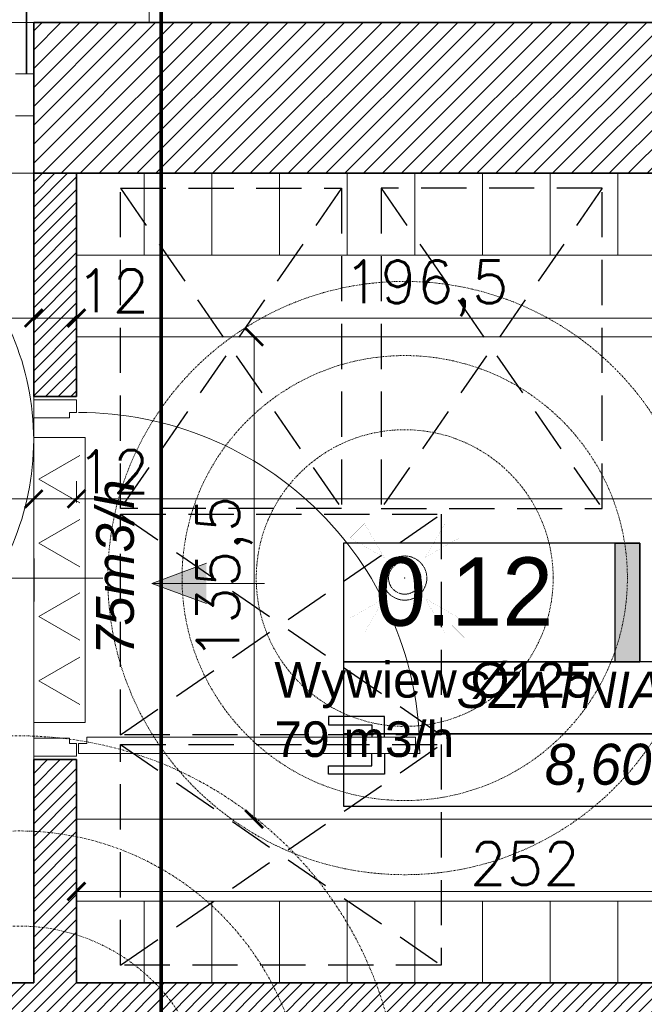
# Model space of a CAD drawing. Header units: millimetres. Extents: x -740 to 33545, y -26688 to 22494.
# Tile 148 of 256: x 10277 to 10452, y 10559 to 10835. Entities that reach past the tile are written whole.
import ezdxf
from ezdxf.lldxf.tags import DXFTag

# ---------------------------------------------------------------- set-up
doc = ezdxf.new("R2010")
doc.units = ezdxf.units.MM
doc.header["$MEASUREMENT"] = 0
for name, pattern in [('ACAD_ISO10W100', [18, 12, -3, 0, -3]), ('CENTERX2', [101.6, 63.5, -12.7, 12.7, -12.7]), ('DASHDOT', [1, 0.5, -0.25, 0, -0.25]), ('DASHED2', [9.525, 6.35, -3.175]), ('DIVIDE2', [0.625, 0.25, -0.125, 0, -0.125, 0, -0.125])]:
    doc.linetypes.add(name, pattern=pattern)
doc.layers.get('Defpoints').update_dxf_attribs({"color": 252})
for name, color, linetype, lineweight in [('## went', 20, 'DIVIDE2', 15), ('_IS_EKO_opis', 7, 'Continuous', 18), ('_IS_EKO_Text_Konstrukcji', 7, 'Continuous', 15), ('_IS_EKO_transfer', 5, 'Continuous', 15), ('_IS_Nawiew', 5, 'Continuous', 20), ('_IS_Wywiew', 1, 'Continuous', 20), ('A_istniejące ściany', 252, 'Continuous', 35), ('A_izolacja', 252, 'Continuous', 9), ('A_l.przerywana', 252, 'ICAD_ISO03W100', 9), ('A_opisy', 252, 'Continuous', 15), ('A_projektowane sciany', 252, 'Continuous', 35), ('A_wyposażenie', 252, 'Continuous', 9), ('A_ściany projektowane', 252, 'Continuous', 35), ('k_wyburzenia widoczne', 252, 'PNEUMATIC2', 18), ('l.przerywana', 252, 'ICAD_ISO03W100', 5), ('l.wypełnien', 252, 'Continuous', 5), ('Nowe_820-G Rysunki Obrazki_Nr_pióra__1', 252, 'Continuous', 13), ('Nowe_820-G Rysunki Obrazki_Nr_pióra__23', 252, 'Continuous', 15), ('szraf1', 252, 'Continuous', 5), ('wymiarowanie', 252, 'Continuous', 9)]:
    doc.layers.add(name, color=color, linetype=linetype, lineweight=lineweight)
doc.layers.add('## went NIEWID', color=51, linetype='DASHDOT', lineweight=15, plot=False)
for name, color, linetype in [('_I_EKO_PODKLAD 3', 252, 'Continuous'), ('_IS_EKO_Opis_Wentylacja', 7, 'CENTERX2'), ('D-opis', 252, 'Continuous'), ('NAWIEW', 5, 'Continuous'), ('stolarka', 252, 'Continuous'), ('tabelki opis', 252, 'Continuous'), ('WYPOSAŻENIE', 252, 'Continuous'), ('WYWIEW', 252, 'Continuous')]:
    doc.layers.add(name, color=color, linetype=linetype)
doc.styles.add('Arial', font='arial.ttf')
doc.styles.add('styl2', font='simplex.shx')
tags = doc.linetypes.add('DASH', pattern=[15, 10, -5]).pattern_tags.tags
tags[6:7] = [DXFTag(74, 4), DXFTag(75, 0), DXFTag(340, '0'), DXFTag(46, 0.0), DXFTag(50, 0.0), DXFTag(44, 0.0), DXFTag(45, 0.0)]
tags[4:5] = [DXFTag(74, 4), DXFTag(75, 0), DXFTag(340, '0'), DXFTag(46, 0.0), DXFTag(50, 0.0), DXFTag(44, 0.0), DXFTag(45, 0.0)]
tags = doc.linetypes.add('ICAD_ISO03W100', pattern=[30, 12, -18]).pattern_tags.tags
tags[6:7] = [DXFTag(74, 4), DXFTag(75, 0), DXFTag(340, '0'), DXFTag(46, 1.0), DXFTag(50, 0.0), DXFTag(44, 0.0), DXFTag(45, 0.0)]
tags[4:5] = [DXFTag(74, 4), DXFTag(75, 0), DXFTag(340, '0'), DXFTag(46, 1.0), DXFTag(50, 0.0), DXFTag(44, 0.0), DXFTag(45, 0.0)]
doc.linetypes.add('PNEUMATIC2', pattern='A,0.5,-0.25,["//",Standard,S=0.2,R=0,X=-0.1,Y=-0.1],-0.25', length=1)
tags = doc.linetypes.add('SOLID', pattern=[10, 10, 0]).pattern_tags.tags
tags[6:7] = [DXFTag(74, 4), DXFTag(75, 0), DXFTag(340, '0'), DXFTag(46, 0.0), DXFTag(50, 0.0), DXFTag(44, 0.0), DXFTag(45, 0.0)]
tags[4:5] = [DXFTag(74, 4), DXFTag(75, 0), DXFTag(340, '0'), DXFTag(46, 0.0), DXFTag(50, 0.0), DXFTag(44, 0.0), DXFTag(45, 0.0)]
doc.dimstyles.new('Skala 1-50', dxfattribs={"dimtxt": 12, "dimasz": 5, "dimexe": 1, "dimexo": 1, "dimgap": 1.5, "dimtad": 1, "dimdec": 1, "dimrnd": 0.5, "dimtxsty": 'styl2', "dimblk": 'ARCHTICK', "dimcen": 5, "dimadec": 0, "dimazin": 0, "dimtfac": 1, "dimtdec": 1, "dimtmove": 1, "dimatfit": 3, "dimldrblk": 'ARCHTICK', "dimfxl": 0, "dimlwd": -1, "dimlwe": -1, "dimarcsym": 0})

# ---------------------------------------------------------------- blocks, each defined once
blk = doc.blocks.new('FOTEL-K')
at = {"linetype": 'ACAD_ISO10W100'}
for p, q in [((5.633, 7.569), (-5.633, -7.569)), ((7.569, -5.633), (-7.569, 5.633))]:
    blk.add_line(p, q, dxfattribs=at)
for p, q in [((0.222, 4.361), (4.187, 1.41)), ((-0.001, 2.861), (-0.108, 2.718)), ((0.798, 2.266), (-0.001, 2.861)), ((-0.108, 2.718), (0.638, 2.163)), ((1.629, 2.451), (1.412, 2.159)), ((1.062, 2.419), (5.201, -0.661)), ((1.827, 2.303), (1.61, 2.011)), ((-2.741, -0.82), (-2.635, -0.677)), ((-1.941, -1.415), (-2.741, -0.82)), ((-2.635, -0.677), (-1.889, -1.232)), ((6.489, -2.135), (5.265, -1.224)), ((6.591, -1.997), (5.367, -1.086)), ((-4.113, -1.465), (-0.148, -4.416)), ((5.289, -1.263), (2.729, -4.704)), ((2.127, -4.792), (-2.012, -1.712)), ((-1.663, -1.972), (-1.907, -2.301)), ((-1.465, -2.119), (-1.709, -2.448)), ((3.805, -5.74), (2.581, -4.829)), ((3.908, -5.603), (2.684, -4.692))]:
    blk.add_line(p, q)
for points in [[(4.297, 0.733), (4.246, 0.664, -0.414214), (4.065, 0.637), (-0.557, 4.077, -0.414214), (-0.584, 4.258), (-0.532, 4.327, -0.414214), (-0.352, 4.353), (4.271, 0.913, -0.414214)], [(6.473, -0.994), (6.427, -1.056, -0.414214), (6.307, -1.074), (5.103, -0.178, -0.414214), (5.085, -0.058), (5.132, 0.004, -0.414214), (5.252, 0.022), (6.456, -0.874, -0.414214)], [(0.556, -4.295), (0.505, -4.364, -0.414214), (0.324, -4.39), (-4.298, -0.95, -0.414214), (-4.325, -0.769), (-4.273, -0.7, -0.414214), (-4.093, -0.674), (0.53, -4.114, -0.414214)], [(2.811, -5.915), (2.857, -5.853, 0.414214), (2.839, -5.733), (1.636, -4.837, 0.414214), (1.515, -4.855), (1.469, -4.917, 0.414214), (1.487, -5.037), (2.691, -5.933, 0.414214)]]:
    blk.add_lwpolyline(points, format="xyb", close=True)
for points in [[(7.655, -2.789), (6.591, -1.997), (5.464, -3.512), (6.527, -4.304)], [(4.869, -6.532), (3.805, -5.74), (4.933, -4.225), (5.997, -5.017)]]:
    blk.add_lwpolyline(points, close=True)
blk.add_circle((0, 0), 8.291, dxfattribs=at)
for centre, radius, start, end in [((4.045, -3.01), 6.195, 118.7855, 167.9004), ((4.33, -3.223), 6.195, 118.7855, 167.9004), ((4.944, -1.006), 0.43, 323.343, 53.343), ((2.384, -4.447), 0.43, 233.343, 323.343)]:
    blk.add_arc(centre, radius, start, end)
blk = doc.blocks.new('_ArchTick')
at = {"color": 0, "linetype": 'ByBlock', "const_width": 0.15}
blk.add_lwpolyline([(-0.5, -0.5), (0.5, 0.5)], dxfattribs=at)
blk = doc.blocks.new('*D2234')
at = {"layer": 'Defpoints', "color": 0}
for p in [(10066.23, 10728.73), (10280.43, 10720.32), (10280.43, 10700.5)]:
    blk.add_point(p, dxfattribs=at)
at = {"layer": 'wymiarowanie', "color": 0}
for p, q in [((10066.23, 10705.5), (10066.23, 10699.5)), ((10280.43, 10705.5), (10280.43, 10699.5)), ((10066.23, 10700.5), (10280.43, 10700.5))]:
    blk.add_line(p, q, dxfattribs=at)
at = {"layer": 'wymiarowanie', "color": 0, "xscale": 5, "yscale": 5, "zscale": 5, "rotation": 180}
blk.add_blockref('_ArchTick', (10066.23, 10700.5), dxfattribs=at)
at = {"layer": 'wymiarowanie', "color": 0, "xscale": 5, "yscale": 5, "zscale": 5}
blk.add_blockref('_ArchTick', (10280.43, 10700.5), dxfattribs=at)
at = {"layer": 'wymiarowanie', "color": 0, "insert": (10173.33, 10708.15), "char_height": 12, "attachment_point": 5, "style": 'styl2'}
blk.add_mtext('214', dxfattribs=at)
blk = doc.blocks.new('*D2235')
at = {"layer": 'Defpoints', "color": 0}
for p in [(10292.43, 10720.98), (10280.43, 10720.32), (10292.43, 10700.5)]:
    blk.add_point(p, dxfattribs=at)
at = {"layer": 'wymiarowanie', "color": 0}
for p, q in [((10280.43, 10705.5), (10280.43, 10699.5)), ((10292.43, 10705.5), (10292.43, 10699.5)), ((10280.43, 10700.5), (10292.43, 10700.5))]:
    blk.add_line(p, q, dxfattribs=at)
at = {"layer": 'wymiarowanie', "color": 0, "xscale": 5, "yscale": 5, "zscale": 5, "rotation": 180}
blk.add_blockref('_ArchTick', (10280.43, 10700.5), dxfattribs=at)
at = {"layer": 'wymiarowanie', "color": 0, "xscale": 5, "yscale": 5, "zscale": 5}
blk.add_blockref('_ArchTick', (10292.43, 10700.5), dxfattribs=at)
at = {"layer": 'wymiarowanie', "color": 0, "insert": (10302.69, 10708.15), "char_height": 12, "attachment_point": 5, "style": 'styl2'}
blk.add_mtext('12', dxfattribs=at)
blk = doc.blocks.new('*D2236')
at = {"layer": 'Defpoints', "color": 0}
for p in [(10670.47, 10729.71), (10292.43, 10720.98), (10670.47, 10700.5)]:
    blk.add_point(p, dxfattribs=at)
at = {"layer": 'wymiarowanie', "color": 0}
for p, q in [((10292.43, 10705.5), (10292.43, 10699.5)), ((10670.47, 10705.5), (10670.47, 10699.5)), ((10292.43, 10700.5), (10670.47, 10700.5))]:
    blk.add_line(p, q, dxfattribs=at)
at = {"layer": 'wymiarowanie', "color": 0, "xscale": 5, "yscale": 5, "zscale": 5, "rotation": 180}
blk.add_blockref('_ArchTick', (10292.43, 10700.5), dxfattribs=at)
at = {"layer": 'wymiarowanie', "color": 0, "xscale": 5, "yscale": 5, "zscale": 5}
blk.add_blockref('_ArchTick', (10670.47, 10700.5), dxfattribs=at)
at = {"layer": 'wymiarowanie', "color": 0, "insert": (10481.45, 10708.3), "char_height": 12, "attachment_point": 5, "style": 'styl2'}
blk.add_mtext('378', dxfattribs=at)
blk = doc.blocks.new('*D2275')
at = {"layer": 'Defpoints', "color": 0}
for p in [(10342.32, 10745.99), (10344.42, 10745.99), (10344.42, 10610.52)]:
    blk.add_point(p, dxfattribs=at)
at = {"layer": 'wymiarowanie', "color": 0}
for p, q in [((10343.42, 10745.99), (10341.32, 10745.99)), ((10342.32, 10610.52), (10342.32, 10745.99)), ((10343.42, 10610.52), (10341.32, 10610.52))]:
    blk.add_line(p, q, dxfattribs=at)
at = {"layer": 'wymiarowanie', "color": 0, "xscale": 5, "yscale": 5, "zscale": 5}
for p, rotation in [((10342.32, 10745.99), 90), ((10342.32, 10610.52), 270)]:
    blk.add_blockref('_ArchTick', p, dxfattribs=dict(at, rotation=rotation))
at = {"layer": 'wymiarowanie', "color": 0, "insert": (10333.97, 10678.26), "char_height": 12, "attachment_point": 5, "rotation": 90, "style": 'styl2'}
blk.add_mtext('135,5', dxfattribs=at)
blk = doc.blocks.new('*D2591')
at = {"layer": 'Defpoints', "color": 0}
for p in [(10544.19, 10590.24), (10292.43, 10564.52), (10544.19, 10564.52)]:
    blk.add_point(p, dxfattribs=at)
at = {"layer": 'wymiarowanie', "color": 0}
for p, q in [((10292.43, 10585.24), (10292.43, 10591.24)), ((10544.19, 10585.24), (10544.19, 10591.24)), ((10292.43, 10590.24), (10544.19, 10590.24))]:
    blk.add_line(p, q, dxfattribs=at)
at = {"layer": 'wymiarowanie', "color": 0, "xscale": 5, "yscale": 5, "zscale": 5, "rotation": 180}
blk.add_blockref('_ArchTick', (10292.43, 10590.24), dxfattribs=at)
at = {"layer": 'wymiarowanie', "color": 0, "xscale": 5, "yscale": 5, "zscale": 5}
blk.add_blockref('_ArchTick', (10544.19, 10590.24), dxfattribs=at)
at = {"layer": 'wymiarowanie', "color": 0, "insert": (10418.31, 10598.04), "char_height": 12, "attachment_point": 5, "style": 'styl2'}
blk.add_mtext('252', dxfattribs=at)
blk = doc.blocks.new('*D2595')
at = {"layer": 'Defpoints', "color": 0}
for p in [(10125.49, 10774.55), (10280.43, 10774.55), (10280.43, 10751.3)]:
    blk.add_point(p, dxfattribs=at)
at = {"layer": 'wymiarowanie', "color": 0}
for p, q in [((10125.49, 10756.3), (10125.49, 10750.3)), ((10280.43, 10756.3), (10280.43, 10750.3)), ((10125.49, 10751.3), (10160.59, 10751.3)), ((10280.43, 10751.3), (10188.23, 10751.3))]:
    blk.add_line(p, q, dxfattribs=at)
at = {"layer": 'wymiarowanie', "color": 0, "xscale": 5, "yscale": 5, "zscale": 5, "rotation": 180}
blk.add_blockref('_ArchTick', (10125.49, 10751.3), dxfattribs=at)
at = {"layer": 'wymiarowanie', "color": 0, "xscale": 5, "yscale": 5, "zscale": 5}
blk.add_blockref('_ArchTick', (10280.43, 10751.3), dxfattribs=at)
at = {"layer": 'wymiarowanie', "color": 0, "insert": (10174.41, 10758.95), "char_height": 12, "attachment_point": 5, "style": 'styl2'}
blk.add_mtext('155', dxfattribs=at)
blk = doc.blocks.new('*D2596')
at = {"layer": 'Defpoints', "color": 0}
for p in [(10280.43, 10774.55), (10292.43, 10774.55), (10292.43, 10751.3)]:
    blk.add_point(p, dxfattribs=at)
at = {"layer": 'wymiarowanie', "color": 0}
for p, q in [((10280.43, 10756.3), (10280.43, 10750.3)), ((10292.43, 10756.3), (10292.43, 10750.3)), ((10280.43, 10751.3), (10292.43, 10751.3))]:
    blk.add_line(p, q, dxfattribs=at)
at = {"layer": 'wymiarowanie', "color": 0, "xscale": 5, "yscale": 5, "zscale": 5, "rotation": 180}
blk.add_blockref('_ArchTick', (10280.43, 10751.3), dxfattribs=at)
at = {"layer": 'wymiarowanie', "color": 0, "xscale": 5, "yscale": 5, "zscale": 5}
blk.add_blockref('_ArchTick', (10292.43, 10751.3), dxfattribs=at)
at = {"layer": 'wymiarowanie', "color": 0, "insert": (10302.56, 10758.95), "char_height": 12, "attachment_point": 5, "style": 'styl2'}
blk.add_mtext('12', dxfattribs=at)
blk = doc.blocks.new('*D2597')
at = {"layer": 'Defpoints', "color": 0}
for p in [(10292.43, 10774.55), (10488.71, 10774.55), (10488.71, 10751.3)]:
    blk.add_point(p, dxfattribs=at)
at = {"layer": 'wymiarowanie', "color": 0}
for p, q in [((10292.43, 10756.3), (10292.43, 10750.3)), ((10488.71, 10756.3), (10488.71, 10750.3)), ((10292.43, 10751.3), (10488.71, 10751.3))]:
    blk.add_line(p, q, dxfattribs=at)
at = {"layer": 'wymiarowanie', "color": 0, "xscale": 5, "yscale": 5, "zscale": 5, "rotation": 180}
blk.add_blockref('_ArchTick', (10292.43, 10751.3), dxfattribs=at)
at = {"layer": 'wymiarowanie', "color": 0, "xscale": 5, "yscale": 5, "zscale": 5}
blk.add_blockref('_ArchTick', (10488.71, 10751.3), dxfattribs=at)
at = {"layer": 'wymiarowanie', "color": 0, "insert": (10390.57, 10759.65), "char_height": 12, "attachment_point": 5, "style": 'styl2'}
blk.add_mtext('196,5', dxfattribs=at)
blk = doc.blocks.new('*D2759')
at = {"layer": 'Defpoints', "color": 0}
for p in [(10280.43, 10791.99), (10241.04, 10729.26), (10280.43, 10729.26)]:
    blk.add_point(p, dxfattribs=at)
at = {"layer": 'wymiarowanie', "color": 0}
for p, q in [((10246.04, 10791.99), (10240.04, 10791.99)), ((10241.04, 10791.99), (10241.04, 10729.26)), ((10246.04, 10729.26), (10240.04, 10729.26))]:
    blk.add_line(p, q, dxfattribs=at)
at = {"layer": 'wymiarowanie', "color": 0, "xscale": 5, "yscale": 5, "zscale": 5}
for p, rotation in [((10241.04, 10791.99), 90), ((10241.04, 10729.26), 270)]:
    blk.add_blockref('_ArchTick', p, dxfattribs=dict(at, rotation=rotation))
at = {"layer": 'wymiarowanie', "color": 0, "insert": (10232.69, 10760.62), "char_height": 12, "attachment_point": 5, "rotation": 90, "style": 'styl2'}
blk.add_mtext('62,5', dxfattribs=at)
blk = doc.blocks.new('*D2760')
at = {"layer": 'Defpoints', "color": 0}
for p in [(10280.43, 10729.26), (10241.04, 10627.26), (10280.43, 10627.26)]:
    blk.add_point(p, dxfattribs=at)
at = {"layer": 'wymiarowanie', "color": 0}
for p, q in [((10246.04, 10729.26), (10240.04, 10729.26)), ((10241.04, 10729.26), (10241.04, 10720.96)), ((10241.04, 10627.26), (10241.04, 10693.2)), ((10246.04, 10627.26), (10240.04, 10627.26))]:
    blk.add_line(p, q, dxfattribs=at)
at = {"layer": 'wymiarowanie', "color": 0, "xscale": 5, "yscale": 5, "zscale": 5}
for p, rotation in [((10241.04, 10729.26), 90), ((10241.04, 10627.26), 270)]:
    blk.add_blockref('_ArchTick', p, dxfattribs=dict(at, rotation=rotation))
at = {"layer": 'wymiarowanie', "color": 0, "insert": (10233.24, 10707.08), "char_height": 12, "attachment_point": 5, "rotation": 90, "style": 'styl2'}
blk.add_mtext('102', dxfattribs=at)
blk = doc.blocks.new('*D2761')
at = {"layer": 'Defpoints', "color": 0}
for p in [(10280.43, 10627.26), (10241.04, 10564.52), (10280.43, 10564.52)]:
    blk.add_point(p, dxfattribs=at)
at = {"layer": 'wymiarowanie', "color": 0}
for p, q in [((10246.04, 10627.26), (10240.04, 10627.26)), ((10241.04, 10627.26), (10241.04, 10564.52)), ((10246.04, 10564.52), (10240.04, 10564.52))]:
    blk.add_line(p, q, dxfattribs=at)
at = {"layer": 'wymiarowanie', "color": 0, "xscale": 5, "yscale": 5, "zscale": 5}
for p, rotation in [((10241.04, 10627.26), 90), ((10241.04, 10564.52), 270)]:
    blk.add_blockref('_ArchTick', p, dxfattribs=dict(at, rotation=rotation))
at = {"layer": 'wymiarowanie', "color": 0, "insert": (10232.69, 10595.89), "char_height": 12, "attachment_point": 5, "rotation": 90, "style": 'styl2'}
blk.add_mtext('62,5', dxfattribs=at)
blk = doc.blocks.new('*D2762')
at = {"layer": 'Defpoints', "color": 0}
for p in [(10280.43, 10564.52), (10241.04, 10552.52), (10270.21, 10552.52)]:
    blk.add_point(p, dxfattribs=at)
at = {"layer": 'wymiarowanie', "color": 0}
for p, q in [((10246.04, 10564.52), (10240.04, 10564.52)), ((10241.04, 10564.52), (10241.04, 10552.52)), ((10246.04, 10552.52), (10240.04, 10552.52))]:
    blk.add_line(p, q, dxfattribs=at)
at = {"layer": 'wymiarowanie', "color": 0, "xscale": 5, "yscale": 5, "zscale": 5}
for p, rotation in [((10241.04, 10564.52), 90), ((10241.04, 10552.52), 270)]:
    blk.add_blockref('_ArchTick', p, dxfattribs=dict(at, rotation=rotation))
at = {"layer": 'wymiarowanie', "color": 0, "insert": (10233.39, 10542.33), "char_height": 12, "attachment_point": 5, "rotation": 90, "style": 'styl2'}
blk.add_mtext('12', dxfattribs=at)
blk = doc.blocks.new('FILL_245')
at = {"color": 1, "linetype": 'Continuous', "const_width": 0.018}
blk.add_lwpolyline([(-42321.15, 289.36), (-42313.9, 301.91), (-42308.6, 296.6)], close=True, dxfattribs=at)
blk = doc.blocks.new('FILL_244')
at = {"color": 1, "linetype": 'Continuous', "const_width": 0.018}
blk.add_lwpolyline([(-42321.15, 274.23), (-42308.6, 266.98), (-42313.9, 261.68)], close=True, dxfattribs=at)
blk = doc.blocks.new('FILL_246')
at = {"color": 1, "linetype": 'Continuous', "const_width": 0.018}
blk.add_lwpolyline([(-42336.28, 274.23), (-42348.83, 266.98), (-42343.52, 261.68)], close=True, dxfattribs=at)
blk = doc.blocks.new('FILL_243')
at = {"color": 1, "linetype": 'Continuous', "const_width": 0.018}
blk.add_lwpolyline([(-42336.28, 289.36), (-42343.52, 301.91), (-42348.83, 296.6)], close=True, dxfattribs=at)
blk = doc.blocks.new('A$C06D629D9')
blk.add_point((0, 0))
at = {"color": 3}
blk.add_point((0, 0), dxfattribs=at)
at = {"layer": 'NAWIEW', "color": 1, "linetype": 'Continuous', "const_width": 0.018}
for points in [[(-23.94, 23.94), (-17.46, 17.46)], [(23.94, 23.94), (17.46, 17.46)], [(-14.81, 20.11), (-20.11, 14.81)], [(-14.81, 20.11), (-20.11, 14.81)], [(-7.57, 7.57), (-14.81, 20.11)], [(-7.57, 7.57), (-14.81, 20.11)], [(7.57, 7.57), (14.81, 20.11)], [(7.57, 7.57), (14.81, 20.11)], [(14.81, 20.11), (20.11, 14.81)], [(14.81, 20.11), (20.11, 14.81)], [(-20.11, 14.81), (-7.57, 7.57)], [(20.11, 14.81), (7.57, 7.57)], [(-7.57, -7.57), (-20.11, -14.81)], [(-7.57, -7.57), (-20.11, -14.81)], [(-14.81, -20.11), (-7.57, -7.57)], [(7.57, -7.57), (20.11, -14.81)], [(7.57, -7.57), (20.11, -14.81)], [(14.81, -20.11), (7.57, -7.57)], [(-23.94, -23.94), (-17.46, -17.46)], [(-20.11, -14.81), (-14.81, -20.11)], [(-20.11, -14.81), (-14.81, -20.11)], [(20.11, -14.81), (14.81, -20.11)], [(20.11, -14.81), (14.81, -20.11)], [(23.94, -23.94), (17.46, -17.46)]]:
    blk.add_lwpolyline(points, dxfattribs=at)
at = {"layer": 'WYWIEW', "color": 10, "linetype": 'Continuous', "const_width": 0.018}
for points in [[(-7.57, 7.57), (-7.57, 7.57)], [(7.57, 7.57), (7.57, 7.57)], [(-7.57, -7.57), (-7.57, -7.57)], [(7.57, -7.57), (7.57, -7.57)]]:
    blk.add_lwpolyline(points, dxfattribs=at)
at = {"layer": 'NAWIEW', "extrusion": (0, 0, -1), "zscale": -1}
for name in ['FILL_245', 'FILL_243', 'FILL_244', 'FILL_246']:
    blk.add_blockref(name, (42328.71, -281.79), dxfattribs=at)
blk = doc.blocks.new('heether5')
at = {"layer": '## went', "color": 1}
for radius in [7.45, 5.44]:
    blk.add_circle((341463.05, 163171.59), radius, dxfattribs=at)
at = {"layer": '## went NIEWID'}
for radius in [100, 75, 50]:
    blk.add_circle((341463.05, 163171.59), radius, dxfattribs=at)
at = {"layer": '## went', "xscale": 0.9144000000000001, "yscale": 0.9144000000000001, "zscale": 0.9144000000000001}
blk.add_blockref('A$C06D629D9', (341463.05, 163171.59), dxfattribs=at)
blk = doc.blocks.new('erdrrer')
at = {"layer": '## went', "color": 5, "linetype": 'Continuous', "lineweight": 15}
for p, q in [((341343.16, 163325.05), (341331.68, 163331.67)), ((341331.68, 163331.67), (341338.31, 163320.2)), ((341331.68, 163331.67), (341338.31, 163320.2)), ((341364.32, 163325.05), (341375.8, 163331.67)), ((341375.8, 163331.67), (341369.17, 163320.2)), ((341375.8, 163331.67), (341369.17, 163320.2)), ((341338.31, 163320.2), (341343.16, 163325.05)), ((341338.31, 163320.2), (341343.16, 163325.05)), ((341369.17, 163320.2), (341364.32, 163325.05)), ((341369.17, 163320.2), (341364.32, 163325.05)), ((341346.65, 163316.7), (341340.73, 163322.62)), ((341360.83, 163316.7), (341366.75, 163322.62)), ((341346.82, 163316.53), (341346.82, 163316.53)), ((341346.65, 163302.53), (341340.73, 163296.61)), ((341346.82, 163302.7), (341346.82, 163302.7)), ((341360.66, 163302.7), (341360.66, 163302.7)), ((341360.83, 163302.53), (341366.75, 163296.61)), ((341338.31, 163299.03), (341331.68, 163287.56)), ((341343.16, 163294.18), (341338.31, 163299.03)), ((341343.16, 163294.18), (341338.31, 163299.03)), ((341364.32, 163294.18), (341369.17, 163299.03)), ((341364.32, 163294.18), (341369.17, 163299.03)), ((341369.17, 163299.03), (341375.8, 163287.56)), ((341331.68, 163287.56), (341343.16, 163294.18)), ((341331.68, 163287.56), (341343.16, 163294.18)), ((341375.8, 163287.56), (341364.32, 163294.18)), ((341375.8, 163287.56), (341364.32, 163294.18))]:
    blk.add_line(p, q, dxfattribs=at)
at = {"layer": '## went', "color": 5, "linetype": 'Continuous', "const_width": 0.0165}
for points in [[(341331.68, 163331.67), (341338.31, 163320.2), (341343.16, 163325.05)], [(341375.8, 163331.67), (341369.17, 163320.2), (341364.32, 163325.05)], [(341331.68, 163287.56), (341343.16, 163294.18), (341338.31, 163299.03)], [(341375.8, 163287.56), (341364.32, 163294.18), (341369.17, 163299.03)]]:
    blk.add_lwpolyline(points, close=True, dxfattribs=at)
at = {"layer": '## went', "color": 5, "lineweight": 30}
for radius in [7.45, 5.44]:
    blk.add_circle((341353.74, 163309.62), radius, dxfattribs=at)
at = {"layer": '## went', "color": 5, "lineweight": 15}
blk.add_point((341353.74, 163309.62), dxfattribs=at)
blk.add_point((341353.74, 163309.62), dxfattribs=at)
at = {"layer": '## went NIEWID'}
for radius in [100, 75, 50]:
    blk.add_circle((341353.74, 163309.62), radius, dxfattribs=at)

msp = doc.modelspace()

# ---------------------------------------------------------------- hatches: boundary and pattern name
at = {"layer": '_IS_EKO_opis'}
for points in [[(10328.91, 10676.76), (10328.91, 10682.4), (10313.61, 10676.76)], [(10328.91, 10671.13), (10328.91, 10676.76), (10313.61, 10676.76)]]:
    msp.add_hatch(color=256, dxfattribs=at).paths.add_polyline_path(points)
at = {"layer": 'l.wypełnien'}
h = msp.add_hatch(dxfattribs=at)
h.set_pattern_fill('ANSI31', color=256, scale=30, style=0)
h.paths.add_polyline_path([(11009.41, 10808.08), (11009.41, 10791.99), (11103.57, 10791.99), (11103.57, 10816.54), (11178.57, 10816.54), (11178.57, 10791.99), (11191.45, 10791.99), (11191.45, 10834.32), (11169.43, 10834.32), (11169.43, 11134.32), (11169.43, 11331.32), (11249.87, 11331.32), (11249.87, 11346.56), (11249.87, 11358.41), (11249.87, 11374.5), (11169.43, 11374.5), (11126.25, 11374.5), (11126.25, 11134.32), (11126.25, 10834.32), (11009.41, 10834.32), (11009.41, 10819.93)])
h.paths.add_polyline_path([(11404.81, 11374.5), (11404.81, 11331.32), (11602.93, 11331.32), (11602.93, 11374.5)])
h.paths.add_polyline_path([(10316.23, 10791.99), (10406.43, 10791.99), (10425.43, 10791.99), (10444.43, 10791.99), (10463.43, 10791.99), (10488.71, 10791.99), (10488.71, 10808.08), (10488.71, 10819.93), (10488.71, 10834.32), (10316.23, 10834.32)])
h.paths.add_polyline_path([(10717.86, 10791.99), (10854.47, 10791.99), (10854.47, 10834.32), (10717.86, 10834.32)])
h.paths.add_polyline_path([(10643.65, 10834.32), (10643.65, 10819.93), (10643.65, 10808.08), (10643.65, 10791.99), (10717.86, 10791.99), (10717.86, 10834.32)])
h.paths.add_polyline_path([(11757.87, 11374.5), (11757.87, 11331.32), (11799.42, 11331.32), (11799.42, 11374.5)])
h.paths.add_polyline_path([(10280.43, 10834.32), (10280.43, 10791.99), (10316.23, 10791.99), (10316.23, 10834.32)])
h = msp.add_hatch(dxfattribs=at)
h.set_pattern_fill('ANSI31', color=256, scale=20, style=0)
h.paths.add_polyline_path([(10002.23, 10552.52), (10002.23, 10564.52), (10182.4, 10564.52), (10259.5, 10564.52), (10280.43, 10564.52), (10280.43, 10627.26), (10292.43, 10627.26), (10292.43, 10564.52), (10316.23, 10564.52), (10316.23, 10552.52)])
h.paths.add_polyline_path([(10544.19, 10552.52), (10544.19, 10564.52), (10316.23, 10564.52), (10292.43, 10564.52), (10316.23, 10564.52), (10316.23, 10564.52), (10316.23, 10552.52)])
h.paths.add_polyline_path([(10280.43, 10791.99), (10280.43, 10729.26), (10292.43, 10729.26), (10292.43, 10791.99)])
at = {"layer": 'tabelki opis'}
msp.add_hatch(color=256, dxfattribs=at).paths.add_polyline_path([(10450.57, 10654.76), (10450.57, 10688.03), (10443.61, 10688.03), (10443.61, 10654.76)])

# ---------------------------------------------------------------- linework, layer by layer
at = {"layer": '_I_EKO_PODKLAD 3', "color": 252, "linetype": 'DASHED2', "ltscale": 2}
for p, q in [((10366.82, 10787.78), (10304.82, 10697.78)), ((10304.82, 10787.78), (10366.82, 10697.78)), ((10366.82, 10787.78), (10304.82, 10697.78)), ((10377.99, 10787.78), (10439.99, 10697.78)), ((10439.99, 10787.78), (10377.99, 10697.78)), ((10377.99, 10787.78), (10439.99, 10697.78)), ((10304.82, 10696.24), (10394.82, 10634.24)), ((10304.82, 10634.24), (10394.82, 10696.24)), ((10304.82, 10696.24), (10394.82, 10634.24)), ((10304.82, 10631.52), (10394.82, 10569.52)), ((10304.82, 10569.52), (10394.82, 10631.52)), ((10304.82, 10631.52), (10394.82, 10569.52))]:
    msp.add_line(p, q, dxfattribs=at)
for points in [[(10366.82, 10787.78), (10366.82, 10697.78), (10304.82, 10697.78), (10304.82, 10787.78)], [(10366.82, 10787.78), (10366.82, 10697.78), (10304.82, 10697.78), (10304.82, 10787.78)], [(10377.99, 10787.78), (10377.99, 10697.78), (10439.99, 10697.78), (10439.99, 10787.78)], [(10377.99, 10787.78), (10377.99, 10697.78), (10439.99, 10697.78), (10439.99, 10787.78)], [(10304.82, 10696.24), (10394.82, 10696.24), (10394.82, 10634.24), (10304.82, 10634.24)], [(10304.82, 10696.24), (10394.82, 10696.24), (10394.82, 10634.24), (10304.82, 10634.24)], [(10304.82, 10631.52), (10394.82, 10631.52), (10394.82, 10569.52), (10304.82, 10569.52)], [(10304.82, 10631.52), (10394.82, 10631.52), (10394.82, 10569.52), (10304.82, 10569.52)]]:
    msp.add_lwpolyline(points, close=True, dxfattribs=at)
at = {"layer": '_IS_EKO_opis'}
for p, q in [((10313.61, 10676.76), (10328.91, 10682.4)), ((10345.21, 10676.76), (10313.61, 10676.76)), ((10313.61, 10676.76), (10328.91, 10671.13))]:
    msp.add_line(p, q, dxfattribs=at)
at = {"layer": '_IS_EKO_transfer', "color": 5, "lineweight": 15, "ltscale": 5}
for p, q in [((10293.4, 10712.71), (10281.88, 10706.06)), ((10293.4, 10699.41), (10281.88, 10706.06)), ((10293.4, 10694.68), (10281.88, 10688.02)), ((10293.4, 10681.37), (10281.88, 10688.02)), ((10293.4, 10674.08), (10281.88, 10667.42)), ((10293.4, 10660.77), (10281.88, 10667.42)), ((10293.4, 10656.04), (10281.88, 10649.39)), ((10293.4, 10642.74), (10281.88, 10649.39))]:
    msp.add_line(p, q, dxfattribs=at)
msp.add_lwpolyline([(10294.84, 10637.72), (10294.84, 10717.72), (10280.44, 10717.72), (10280.44, 10637.72)], close=True, dxfattribs=at)
at = {"layer": 'A_istniejące ściany'}
for points in [[(10488.71, 10834.32), (10280.43, 10834.32)], [(10280.43, 10834.32), (10280.43, 10791.99)], [(10280.43, 10834.32), (10280.43, 10819.93)], [(10280.43, 10808.08), (10280.43, 10819.93)], [(10280.43, 10808.08), (10280.43, 10791.99)], [(10280.43, 10791.99), (10488.71, 10791.99)], [(10488.71, 10791.99), (10280.43, 10791.99)]]:
    msp.add_lwpolyline(points, dxfattribs=at)
at = {"layer": 'A_izolacja', "lineweight": 35}
msp.add_line((10278.43, 10819.93), (10278.43, 10854.32), dxfattribs=at)
at = {"layer": 'A_l.przerywana', "ltscale": 0.3}
for points in [[(10125.49, 10834.32), (10280.43, 10834.32)], [(10125.49, 10834.32), (10280.43, 10834.32)], [(10280.43, 10791.99), (10125.49, 10791.99)], [(10280.43, 10729.26), (10292.43, 10729.26)], [(10292.43, 10627.26), (10280.43, 10627.26)]]:
    msp.add_lwpolyline(points, dxfattribs=at)
at = {"layer": 'A_opisy'}
msp.add_line((10299.85, 10678.26), (10244.85, 10678.26), dxfattribs=at)
at = {"layer": 'A_projektowane sciany'}
for p, q in [((10292.43, 10729.26), (10280.43, 10729.26)), ((10292.43, 10627.26), (10280.43, 10627.26))]:
    msp.add_line(p, q, dxfattribs=at)
for points in [[(10280.43, 10564.52), (10002.23, 10564.52)], [(10292.43, 10564.52), (10544.19, 10564.52)]]:
    msp.add_lwpolyline(points, dxfattribs=at)
at = {"layer": 'A_wyposażenie', "ltscale": 2}
for points in [[(10292.43, 10791.99), (10292.43, 10768.99), (10406.43, 10768.99), (10406.43, 10791.99)], [(10292.43, 10791.99), (10292.43, 10768.99), (10406.43, 10768.99), (10406.43, 10791.99)], [(10292.43, 10768.99), (10292.43, 10745.99), (10463.43, 10745.99), (10463.43, 10768.99)], [(10292.43, 10768.99), (10292.43, 10745.99), (10463.43, 10745.99), (10463.43, 10768.99)], [(10292.43, 10587.52), (10292.43, 10610.52), (10520.43, 10610.52), (10520.43, 10587.52)], [(10292.43, 10587.52), (10292.43, 10610.52), (10520.43, 10610.52), (10520.43, 10587.52)], [(10292.43, 10564.52), (10292.43, 10587.52), (10406.43, 10587.52), (10406.43, 10564.52)], [(10292.43, 10564.52), (10292.43, 10587.52), (10406.43, 10587.52), (10406.43, 10564.52)]]:
    msp.add_lwpolyline(points, close=True, dxfattribs=at)
at = {"layer": 'A_wyposażenie', "ltscale": 0.5}
for points in [[(10311.43, 10791.99), (10311.43, 10768.99), (10330.43, 10768.99), (10330.43, 10791.99)], [(10311.43, 10791.99), (10311.43, 10768.99), (10330.43, 10768.99), (10330.43, 10791.99)], [(10330.43, 10791.99), (10330.43, 10768.99), (10349.43, 10768.99), (10349.43, 10791.99)], [(10330.43, 10791.99), (10330.43, 10768.99), (10349.43, 10768.99), (10349.43, 10791.99)], [(10368.43, 10791.99), (10368.43, 10768.99), (10387.43, 10768.99), (10387.43, 10791.99)], [(10368.43, 10791.99), (10368.43, 10768.99), (10387.43, 10768.99), (10387.43, 10791.99)], [(10406.43, 10791.99), (10406.43, 10768.99), (10425.43, 10768.99), (10425.43, 10791.99)], [(10406.43, 10791.99), (10406.43, 10768.99), (10425.43, 10768.99), (10425.43, 10791.99)], [(10425.43, 10791.99), (10425.43, 10768.99), (10444.43, 10768.99), (10444.43, 10791.99)], [(10425.43, 10791.99), (10425.43, 10768.99), (10444.43, 10768.99), (10444.43, 10791.99)], [(10444.43, 10791.99), (10444.43, 10768.99), (10463.43, 10768.99), (10463.43, 10791.99)], [(10311.43, 10564.52), (10311.43, 10587.52), (10330.43, 10587.52), (10330.43, 10564.52)], [(10311.43, 10564.52), (10311.43, 10587.52), (10330.43, 10587.52), (10330.43, 10564.52)], [(10330.43, 10564.52), (10330.43, 10587.52), (10349.43, 10587.52), (10349.43, 10564.52)], [(10330.43, 10564.52), (10330.43, 10587.52), (10349.43, 10587.52), (10349.43, 10564.52)], [(10368.43, 10564.52), (10368.43, 10587.52), (10387.43, 10587.52), (10387.43, 10564.52)], [(10406.43, 10564.52), (10406.43, 10587.52), (10425.43, 10587.52), (10425.43, 10564.52)], [(10406.43, 10564.52), (10406.43, 10587.52), (10425.43, 10587.52), (10425.43, 10564.52)], [(10425.43, 10564.52), (10425.43, 10587.52), (10444.43, 10587.52), (10444.43, 10564.52)], [(10425.43, 10564.52), (10425.43, 10587.52), (10444.43, 10587.52), (10444.43, 10564.52)], [(10444.43, 10564.52), (10444.43, 10587.52), (10463.43, 10587.52), (10463.43, 10564.52)]]:
    msp.add_lwpolyline(points, close=True, dxfattribs=at)
at = {"layer": 'A_ściany projektowane'}
for p, q in [((10280.43, 10791.99), (10280.43, 10729.26)), ((10292.43, 10791.99), (10292.43, 10729.26)), ((10280.43, 10627.26), (10280.43, 10564.52)), ((10292.43, 10627.26), (10292.43, 10564.52))]:
    msp.add_line(p, q, dxfattribs=at)
at = {"layer": 'D-opis', "linetype": 'DASH', "lineweight": 0, "ltscale": 2.5, "const_width": 1}
msp.add_lwpolyline([(10316.23, 9432.01), (10316.23, 10977.35)], dxfattribs=at)
at = {"layer": 'k_wyburzenia widoczne', "ltscale": 20}
msp.add_lwpolyline([(10312.81, 10834.32), (10312.81, 11059.54)], dxfattribs=at)
at = {"layer": 'l.przerywana', "ltscale": 0.3}
msp.add_lwpolyline([(10292.43, 10627.26), (10280.43, 10627.26), (10280.43, 10729.26), (10292.43, 10729.26)], dxfattribs=at)
at = {"layer": 'Nowe_820-G Rysunki Obrazki_Nr_pióra__1', "linetype": 'Continuous', "lineweight": 13}
msp.add_lwpolyline([(10280.43, 10834.32), (10273.13, 10834.32)], dxfattribs=at)
at = {"layer": 'Nowe_820-G Rysunki Obrazki_Nr_pióra__23', "linetype": 'Continuous', "lineweight": 15}
for points in [[(10280.43, 10819.93), (10275.35, 10819.93)], [(10275.35, 10808.08), (10280.43, 10808.08)]]:
    msp.add_lwpolyline(points, dxfattribs=at)
at = {"layer": 'stolarka', "lineweight": 9}
for points in [[(10290.46, 10723.26), (10290.46, 10724.77), (10292.43, 10724.77), (10292.43, 10728.31), (10280.43, 10728.31), (10280.43, 10723.26), (10290.46, 10723.26)], [(10290.46, 10633.31), (10290.46, 10631.79), (10292.43, 10631.79), (10292.43, 10628.26), (10280.43, 10628.26), (10280.43, 10633.31), (10290.46, 10633.31)], [(10293.01, 10631.79), (10293.01, 10629.01), (10388.78, 10629.01), (10388.76, 10630.51), (10387.61, 10630.69), (10387.61, 10633.53), (10295.31, 10633.53), (10295.31, 10631.79), (10293.01, 10631.79)]]:
    msp.add_lwpolyline(points, dxfattribs=at)
at = {"layer": 'stolarka'}
for points in [[(10378.86, 10633.53), (10378.86, 10639.33), (10363.2, 10639.33), (10363.2, 10637.01), (10375.38, 10637.01), (10375.38, 10633.53)], [(10378.86, 10629.01), (10378.86, 10623.2), (10363.2, 10623.2), (10363.2, 10625.53), (10375.38, 10625.53), (10375.38, 10629.01)]]:
    msp.add_lwpolyline(points, dxfattribs=at)
at = {"layer": 'stolarka', "linetype": 'ICAD_ISO03W100', "lineweight": 13, "ltscale": 0.3}
msp.add_arc((10293.01, 10629), 95.77, 359.9469, 89.9997, dxfattribs=at)
at = {"layer": 'tabelki opis'}
for points in [[(10450.57, 10688.03), (10367.41, 10688.03), (10367.41, 10654.76), (10450.57, 10654.76), (10450.57, 10688.03)], [(10367.41, 10634.49), (10532.15, 10634.49), (10532.15, 10654.76), (10367.41, 10654.76), (10367.41, 10634.49)], [(10367.41, 10614.21), (10532.15, 10614.21), (10532.15, 10634.49), (10367.41, 10634.49), (10367.41, 10614.21)]]:
    msp.add_lwpolyline(points, dxfattribs=at)
msp.add_lwpolyline([(10450.57, 10654.76), (10443.61, 10654.76), (10443.61, 10688.03), (10450.57, 10688.03)], close=True, dxfattribs=at)
at = {"layer": 'WYPOSAŻENIE'}
msp.add_line((10280.43, 10683.72), (10280.44, 10671.72), dxfattribs=at)

# ---------------------------------------------------------------- block references
at = {"layer": '_IS_Nawiew', "xscale": 1.0688, "yscale": 1.0688, "zscale": 1.0688}
msp.add_blockref('erdrrer', (-354562.54, -164018.26), dxfattribs=at)
at = {"layer": '_IS_Wywiew', "xscale": 0.833333, "yscale": 0.833333, "zscale": 0.833333}
msp.add_blockref('heether5', (-274167.86, -125298.01), dxfattribs=at)
at = {"layer": 'szraf1', "linetype": 'ByBlock', "xscale": -9.036144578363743, "yscale": 9.03614457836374, "zscale": 9.036144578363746, "rotation": 190.3790015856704}
msp.add_blockref('FOTEL-K', (10205.51, 10717.07), dxfattribs=at)

# ---------------------------------------------------------------- texts
at = {"layer": '_IS_EKO_Opis_Wentylacja', "insert": (10347.97, 10654.68), "char_height": 10, "width": 108.1234, "attachment_point": 1, "style": 'Arial'}
msp.add_mtext('Wywiew %%C125 \\P79 m3/h', dxfattribs=at)
at = {"layer": '_IS_EKO_Text_Konstrukcji', "linetype": 'SOLID', "lineweight": 15, "insert": (10297.96, 10681.32), "char_height": 10.584, "attachment_point": 2, "rotation": 90}
msp.add_mtext('{\\fArial|b0|i1|c238|p34;75m3/h}', dxfattribs=at)
at = {"layer": 'tabelki opis', "attachment_point": 1}
for s, insert, char_height, width in [('{\\fCentury Gothic|b0|i0|c238|p34;0.12}', (10376.25, 10684.07), 19.2, 56.7), ('\\pi31.71072;{\\fCentury Gothic|b0|i1|c238|p34;SZATNIA DZIECI}', (10367.41, 10652), 10.24, 164.736), ('{\\fCentury Gothic|b0|i1|c238|p34;8,60 m²}', (10423.88, 10631.72), 11.52, 68.7387)]:
    msp.add_mtext(s, dxfattribs=dict(at, insert=insert, char_height=char_height, width=width))
at = {"layer": 'wymiarowanie', "insert": (5416.61, 10685.24), "char_height": 12, "width": 621.5287, "attachment_point": 1}
msp.add_mtext('\\pi202.60874;{\\fCentury Gothic|b0|i0|c238|p34;Pokrycie dachowe projektowana blachodachówka}\\P\\pi470.78474;{\\fCentury Gothic|b0|i0|c238|p34;w kolorze RAL 7016}', dxfattribs=at)

# ---------------------------------------------------------------- dimensions: what is measured, and where the dimension line sits
at = {"layer": 'wymiarowanie'}
for base, p1, p2, picture, middle in [((10241.04, 10729.26), (10280.43, 10791.99), (10280.43, 10729.26), '*D2759', (10232.69, 10760.62)), ((10342.32, 10745.99), (10344.42, 10610.52), (10344.42, 10745.99), '*D2275', (10333.97, 10678.26)), ((10241.04, 10564.52), (10280.43, 10627.26), (10280.43, 10564.52), '*D2761', (10232.69, 10595.89))]:
    dim = msp.add_linear_dim(base=base, p1=p1, p2=p2, angle=90, dimstyle='Skala 1-50', dxfattribs=at)
    dim.commit()
    dim.dimension.update_dxf_attribs({"geometry": picture, "text_midpoint": middle})
for base, p1, p2, picture, middle in [((10280.43, 10751.3), (10125.49, 10774.55), (10280.43, 10774.55), '*D2595', (10174.41, 10751.3)), ((10292.43, 10751.3), (10280.43, 10774.55), (10292.43, 10774.55), '*D2596', (10302.56, 10751.3)), ((10292.43, 10700.5), (10280.43, 10720.32), (10292.43, 10720.98), '*D2235', (10302.69, 10700.5))]:
    dim = msp.add_linear_dim(base=base, p1=p1, p2=p2, dimstyle='Skala 1-50', dxfattribs=at)
    dim.commit()
    dim.dimension.update_dxf_attribs({"geometry": picture, "text_midpoint": middle, "dimtype": 160})
for base, p1, p2, picture, middle in [((10488.71, 10751.3), (10292.43, 10774.55), (10488.71, 10774.55), '*D2597', (10390.57, 10759.65)), ((10670.47, 10700.5), (10292.43, 10720.98), (10670.47, 10729.71), '*D2236', (10481.45, 10708.3)), ((10280.43, 10700.5), (10066.23, 10728.73), (10280.43, 10720.32), '*D2234', (10173.33, 10708.15)), ((10544.19, 10590.24), (10292.43, 10564.52), (10544.19, 10564.52), '*D2591', (10418.31, 10598.04))]:
    dim = msp.add_linear_dim(base=base, p1=p1, p2=p2, dimstyle='Skala 1-50', dxfattribs=at)
    dim.commit()
    dim.dimension.update_dxf_attribs({"geometry": picture, "text_midpoint": middle})
for base, p1, p2, picture, middle in [((10241.04, 10627.26), (10280.43, 10729.26), (10280.43, 10627.26), '*D2760', (10241.04, 10707.08)), ((10241.04, 10552.52), (10280.43, 10564.52), (10270.21, 10552.52), '*D2762', (10241.04, 10542.33))]:
    dim = msp.add_linear_dim(base=base, p1=p1, p2=p2, angle=90, dimstyle='Skala 1-50', dxfattribs=at)
    dim.commit()
    dim.dimension.update_dxf_attribs({"geometry": picture, "text_midpoint": middle, "dimtype": 160})

doc.saveas('drawing.dxf')
